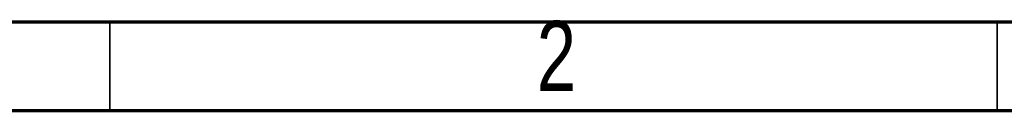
# Model space of a CAD drawing. Header units: millimetres. Extents: x 1643 to 1853, y 2203 to 2490.
# Tile 30 of 31: x 1742.88 to 1798.37, y 2484.72 to 2489.85. Entities that reach past the tile are written whole.
import ezdxf

# ---------------------------------------------------------------- set-up
doc = ezdxf.new("R2010")
doc.units = ezdxf.units.MM
doc.styles.add('SLDTEXTSTYLE2', font='TXT', dxfattribs={"width": 0.75})

msp = doc.modelspace()

# ---------------------------------------------------------------- linework, layer by layer
at = {"color": 7, "linetype": 'Continuous', "lineweight": 70}
for p, q in [((1642.9605, 2489.7156), (1852.9605, 2489.7156)), ((1647.9605, 2484.7156), (1847.9605, 2484.7156))]:
    msp.add_line(p, q, dxfattribs=at)
at = {"color": 7, "linetype": 'Continuous', "lineweight": 35}
for p, q in [((1747.9605, 2484.7156), (1747.9605, 2489.7156)), ((1797.9605, 2484.7156), (1797.9605, 2489.7156))]:
    msp.add_line(p, q, dxfattribs=at)

# ---------------------------------------------------------------- texts
at = {"color": 7, "linetype": 'Continuous', "lineweight": 0, "insert": (1773.1258, 2489.7757), "char_height": 3.9687, "attachment_point": 2, "style": 'SLDTEXTSTYLE2'}
msp.add_mtext('2', dxfattribs=at)

doc.saveas('drawing.dxf')
